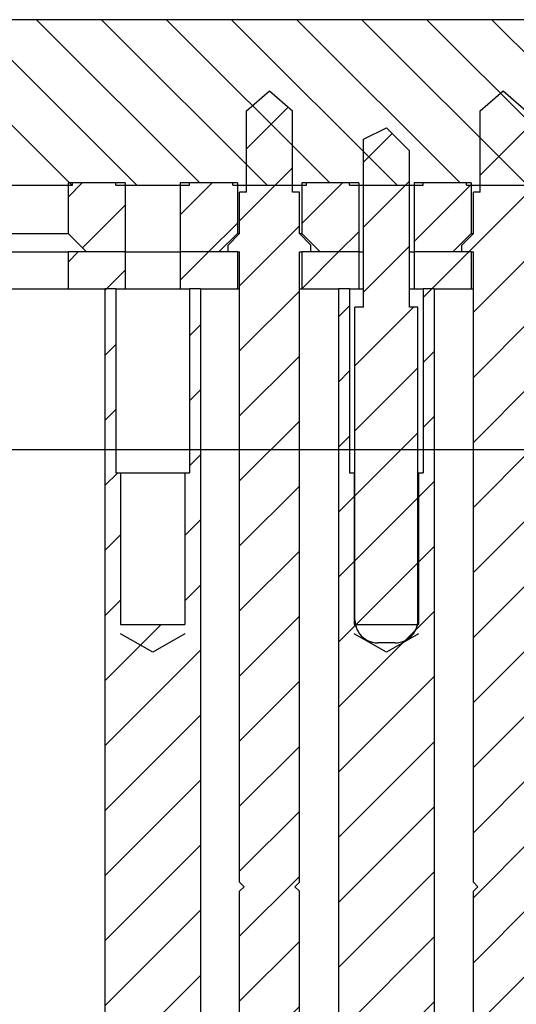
# Model space of a CAD drawing. Extents: x -1765 to 4890, y -3431 to 1272.
# Tile 157 of 189: x 3280 to 3291, y -2484 to -2463. Entities that reach past the tile are written whole.
import ezdxf

# ---------------------------------------------------------------- set-up
doc = ezdxf.new("R2010")
doc.units = 0
doc.linetypes.add('DASHED', pattern=[15, 7, -8])
doc.layers.get('0').update_dxf_attribs({"linetype": 'CONTINUOUS'})
doc.layers.add('1', color=7, linetype='CONTINUOUS')
pattern_1 = [(225, (0, 0), (0.70710678, -0.70710678), [])]

# ---------------------------------------------------------------- blocks, each defined once
blk = doc.blocks.new('RING_CARRIER__2', base_point=(2925.83, -2517.051))
at = {"color": 6, "linetype": 'CONTINUOUS'}
blk.add_line((3319.415, -2472.051), (3269.83, -2472.051), dxfattribs=at)
blk = doc.blocks.new('E7018FA__3', base_point=(3032.193, -2451.751))
blk.add_blockref('RING_CARRIER__2', (2925.83, -2517.051))
blk = doc.blocks.new('E7018C_512_ASSY__4', base_point=(2906.7, -2519.751))
blk.add_blockref('E7018FA__3', (3032.193, -2451.751))
blk = doc.blocks.new('SEC1__5', base_point=(2906.7, -2519.751))
blk.add_blockref('E7018C_512_ASSY__4', (2906.7, -2519.751))
blk = doc.blocks.new('VIEW1_POGO_TOWER__26', base_point=(2887.013, -2814.656))
blk.add_blockref('SEC1__5', (2906.7, -2519.751))
blk = doc.blocks.new('SEC_DD__27', base_point=(3500.99, -2456.251))
blk.add_blockref('VIEW1_POGO_TOWER__26', (2887.013, -2814.656))
blk = doc.blocks.new('D-E6980-90193-1S11B__28', base_point=(3525.638, -2222.889))
at = {"layer": '1'}
blk.add_blockref('SEC_DD__27', (3500.99, -2456.251), dxfattribs=at)
blk = doc.blocks.new('GND_POGO_BOT_3__1068', base_point=(3289.765, -2465.301))
at = {"color": 7, "linetype": 'DASHED'}
for p, q in [((3289.765, -2466.251), (3289.765, -2465.301)), ((3290.765, -2466.251), (3290.765, -2465.551))]:
    blk.add_line(p, q, dxfattribs=at)
at = {"color": 3, "linetype": 'DASHED'}
for p, q in [((3289.765, -2466.301), (3289.765, -2466.251)), ((3289.765, -2466.451), (3289.765, -2466.301)), ((3290.765, -2466.301), (3290.765, -2466.251)), ((3290.765, -2466.451), (3290.765, -2466.301))]:
    blk.add_line(p, q, dxfattribs=at)
blk = doc.blocks.new('GND_POGO_BOT_5__1069', base_point=(3284.685, -2465.301))
at = {"color": 7, "linetype": 'DASHED'}
for p, q in [((3284.685, -2466.251), (3284.685, -2465.301)), ((3285.685, -2466.251), (3285.685, -2465.551))]:
    blk.add_line(p, q, dxfattribs=at)
at = {"color": 3, "linetype": 'DASHED'}
for p, q in [((3284.685, -2466.301), (3284.685, -2466.251)), ((3284.685, -2466.451), (3284.685, -2466.301)), ((3285.685, -2466.301), (3285.685, -2466.251)), ((3285.685, -2466.451), (3285.685, -2466.301))]:
    blk.add_line(p, q, dxfattribs=at)
blk = doc.blocks.new('GND_POGO_BOT_2__1070', base_point=(3287.04, -2465.051))
at = {"color": 7, "linetype": 'DASHED'}
for p, q in [((3287.225, -2465.301), (3287.725, -2465.051)), ((3287.725, -2465.051), (3287.975, -2465.301)), ((3287.225, -2466.251), (3287.225, -2465.301)), ((3287.975, -2465.301), (3288.225, -2465.551)), ((3288.225, -2466.251), (3288.225, -2465.551)), ((3287.225, -2468.951), (3287.225, -2468.551)), ((3288.225, -2468.951), (3288.225, -2468.551)), ((3287.075, -2468.951), (3287.04, -2468.951)), ((3287.04, -2472.551), (3287.04, -2468.951)), ((3287.225, -2468.951), (3287.075, -2468.951)), ((3288.375, -2468.951), (3288.225, -2468.951)), ((3288.41, -2468.951), (3288.375, -2468.951)), ((3288.41, -2472.551), (3288.41, -2468.951)), ((3287.04, -2475.751), (3287.04, -2472.551)), ((3288.41, -2475.751), (3288.41, -2472.551)), ((3287.725, -2476.251), (3287.54, -2476.251)), ((3287.91, -2476.251), (3287.725, -2476.251))]:
    blk.add_line(p, q, dxfattribs=at)
at = {"color": 3, "linetype": 'DASHED'}
for p, q in [((3287.225, -2466.301), (3287.225, -2466.251)), ((3287.225, -2466.451), (3287.225, -2466.301)), ((3287.225, -2468.551), (3287.225, -2466.451)), ((3288.225, -2466.301), (3288.225, -2466.251)), ((3288.225, -2466.451), (3288.225, -2466.301)), ((3288.225, -2468.551), (3288.225, -2466.451))]:
    blk.add_line(p, q, dxfattribs=at)
at = {"color": 7, "linetype": 'DASHED'}
for centre, start, end in [((3287.54, -2475.751), 180, -168.463), ((3287.54, -2475.751), -168.463, -143.1301), ((3287.91, -2475.751), -36.8699, -11.537), ((3287.91, -2475.751), -11.537, 0), ((3287.54, -2475.751), -143.1301, -90), ((3287.91, -2475.751), -90, -36.8699)]:
    blk.add_arc(centre, 0.5, start, end, dxfattribs=at)
blk = doc.blocks.new('GND_POGO_BOT_4__1071', base_point=(3287.04, -2465.051))
at = {"linetype": 'CONTINUOUS'}
h = blk.add_hatch(dxfattribs=at)
h.set_pattern_fill('USER', color=1, angle=225, pattern_type=0)
h.set_pattern_definition(pattern_1)
edge = h.paths.add_edge_path()
edge.add_line((3287.225, -2466.301), (3287.225, -2466.251))
edge.add_line((3287.225, -2466.251), (3287.225, -2465.301))
edge.add_line((3287.225, -2465.301), (3287.725, -2465.051))
edge.add_line((3287.725, -2465.051), (3287.975, -2465.301))
edge.add_line((3287.975, -2465.301), (3288.225, -2465.551))
edge.add_line((3288.225, -2465.551), (3288.225, -2466.251))
edge.add_line((3288.225, -2466.251), (3288.225, -2466.301))
edge.add_line((3288.225, -2466.301), (3288.225, -2466.451))
edge.add_line((3288.225, -2466.451), (3288.225, -2468.551))
edge.add_line((3288.225, -2468.551), (3288.225, -2468.951))
edge.add_line((3288.225, -2468.951), (3288.375, -2468.951))
edge.add_line((3288.375, -2468.951), (3288.41, -2468.951))
edge.add_line((3288.41, -2468.951), (3288.41, -2472.551))
edge.add_line((3288.41, -2472.551), (3288.41, -2475.751))
edge.add_arc((3287.91, -2475.751), 0.5, 348.463, 360, ccw=False)
edge.add_arc((3287.91, -2475.751), 0.5, 323.1301, 348.463, ccw=False)
edge.add_arc((3287.91, -2475.751), 0.5, 270, 323.1301, ccw=False)
edge.add_line((3287.91, -2476.251), (3287.725, -2476.251))
edge.add_line((3287.725, -2476.251), (3287.54, -2476.251))
edge.add_arc((3287.54, -2475.751), 0.5, 216.8699, 270, ccw=False)
edge.add_arc((3287.54, -2475.751), 0.5, 191.537, 216.8699, ccw=False)
edge.add_arc((3287.54, -2475.751), 0.5, 540, 191.537, ccw=False)
edge.add_line((3287.04, -2475.751), (3287.04, -2472.551))
edge.add_line((3287.04, -2472.551), (3287.04, -2468.951))
edge.add_line((3287.04, -2468.951), (3287.075, -2468.951))
edge.add_line((3287.075, -2468.951), (3287.225, -2468.951))
edge.add_line((3287.225, -2468.951), (3287.225, -2468.551))
edge.add_line((3287.225, -2468.551), (3287.225, -2466.451))
edge.add_line((3287.225, -2466.451), (3287.225, -2466.301))
at = {"color": 7, "linetype": 'CONTINUOUS'}
for p, q in [((3287.225, -2465.301), (3287.725, -2465.051)), ((3287.725, -2465.051), (3287.975, -2465.301)), ((3287.225, -2466.251), (3287.225, -2465.301)), ((3287.975, -2465.301), (3288.225, -2465.551)), ((3288.225, -2466.251), (3288.225, -2465.551)), ((3287.225, -2466.301), (3287.225, -2466.251)), ((3287.225, -2466.451), (3287.225, -2466.301)), ((3287.225, -2468.551), (3287.225, -2466.451)), ((3288.225, -2466.301), (3288.225, -2466.251)), ((3288.225, -2466.451), (3288.225, -2466.301)), ((3288.225, -2468.551), (3288.225, -2466.451)), ((3287.225, -2468.951), (3287.225, -2468.551)), ((3288.225, -2468.951), (3288.225, -2468.551)), ((3287.075, -2468.951), (3287.04, -2468.951)), ((3287.04, -2472.551), (3287.04, -2468.951)), ((3287.225, -2468.951), (3287.075, -2468.951)), ((3288.375, -2468.951), (3288.225, -2468.951)), ((3288.41, -2468.951), (3288.375, -2468.951)), ((3288.41, -2472.551), (3288.41, -2468.951)), ((3287.04, -2475.751), (3287.04, -2472.551)), ((3288.41, -2475.751), (3288.41, -2472.551)), ((3287.725, -2476.251), (3287.54, -2476.251)), ((3287.91, -2476.251), (3287.725, -2476.251))]:
    blk.add_line(p, q, dxfattribs=at)
for centre, start, end in [((3287.54, -2475.751), 180, -168.463), ((3287.54, -2475.751), -168.463, -143.1301), ((3287.91, -2475.751), -36.8699, -11.537), ((3287.91, -2475.751), -11.537, 0), ((3287.54, -2475.751), -143.1301, -90), ((3287.91, -2475.751), -90, -36.8699)]:
    blk.add_arc(centre, 0.5, start, end, dxfattribs=at)
blk = doc.blocks.new('GROUND_PIN_SET_1', base_point=(3284.685, -2465.051))
for name, p in [('GND_POGO_BOT_2__1070', (3287.04, -2465.051)), ('GND_POGO_BOT_4__1071', (3287.04, -2465.051)), ('GND_POGO_BOT_5__1069', (3284.685, -2465.301)), ('GND_POGO_BOT_3__1068', (3289.765, -2465.301))]:
    blk.add_blockref(name, p)
blk = doc.blocks.new('SEGMENT_160PIN', base_point=(3241.315, -2468.551))
at = {"linetype": 'CONTINUOUS'}
h = blk.add_hatch(dxfattribs=at)
h.set_pattern_fill('USER', color=1, angle=225, pattern_type=0)
h.set_pattern_definition(pattern_1)
h.paths.add_polyline_path([(3283.685, -2514.251), (3283.685, -2468.551), (3283.445, -2468.551), (3283.445, -2472.551), (3283.345, -2472.551), (3283.345, -2475.851), (3281.945, -2475.851), (3281.945, -2472.551), (3281.845, -2472.551), (3281.845, -2468.551), (3281.605, -2468.551), (3281.605, -2514.251), (3281.845, -2514.251), (3281.845, -2510.251), (3281.945, -2510.251), (3281.945, -2506.251), (3283.345, -2506.251), (3283.345, -2510.251), (3283.445, -2510.251), (3283.445, -2514.251)])
h = blk.add_hatch(dxfattribs=at)
h.set_pattern_fill('USER', color=1, angle=225, pattern_type=0)
h.set_pattern_definition(pattern_1)
h.paths.add_polyline_path([(3288.525, -2472.551), (3288.525, -2468.551), (3288.765, -2468.551), (3288.765, -2514.251), (3288.525, -2514.251), (3288.525, -2510.251), (3288.425, -2510.251), (3288.425, -2506.251), (3288.41, -2506.251), (3288.31, -2506.251), (3287.14, -2506.251), (3287.04, -2506.251), (3287.025, -2506.251), (3287.025, -2510.251), (3286.925, -2510.251), (3286.925, -2514.251), (3286.685, -2514.251), (3286.685, -2468.551), (3286.925, -2468.551), (3286.925, -2472.551), (3287.025, -2472.551), (3287.025, -2475.851), (3287.05, -2475.851), (3288.4, -2475.851), (3288.425, -2475.851), (3288.425, -2472.551)])
at = {"color": 7, "linetype": 'DASHED'}
for p, q in [((3279.405, -2468.551), (3280.105, -2468.551)), ((3280.105, -2468.551), (3280.805, -2468.551)), ((3280.805, -2468.551), (3281.605, -2468.551)), ((3281.845, -2468.551), (3282.045, -2468.551)), ((3282.045, -2468.551), (3282.645, -2468.551)), ((3282.645, -2468.551), (3283.245, -2468.551)), ((3283.245, -2468.551), (3283.445, -2468.551)), ((3283.685, -2468.551), (3284.485, -2468.551)), ((3284.485, -2468.551), (3284.535, -2468.551)), ((3285.835, -2468.551), (3285.885, -2468.551)), ((3285.885, -2468.551), (3286.685, -2468.551)), ((3286.925, -2468.551), (3287.125, -2468.551)), ((3287.125, -2468.551), (3287.225, -2468.551)), ((3288.225, -2468.551), (3288.325, -2468.551)), ((3288.325, -2468.551), (3288.525, -2468.551)), ((3288.765, -2468.551), (3289.565, -2468.551)), ((3289.565, -2468.551), (3289.615, -2468.551))]:
    blk.add_line(p, q, dxfattribs=at)
at = {"color": 7, "linetype": 'CONTINUOUS'}
for p, q in [((3281.605, -2468.551), (3281.605, -2514.251)), ((3281.845, -2468.551), (3281.605, -2468.551)), ((3281.845, -2468.551), (3281.845, -2472.551)), ((3283.685, -2468.551), (3283.445, -2468.551)), ((3283.445, -2468.551), (3283.445, -2472.551)), ((3283.685, -2468.551), (3283.685, -2514.251)), ((3286.685, -2468.551), (3286.685, -2514.251)), ((3286.925, -2468.551), (3286.685, -2468.551)), ((3286.925, -2468.551), (3286.925, -2472.551)), ((3288.765, -2468.551), (3288.525, -2468.551)), ((3288.525, -2468.551), (3288.525, -2472.551)), ((3288.765, -2468.551), (3288.765, -2514.251)), ((3281.845, -2472.551), (3281.945, -2472.551)), ((3281.945, -2472.551), (3281.945, -2475.851)), ((3281.945, -2472.551), (3282.645, -2472.551)), ((3282.645, -2472.551), (3283.345, -2472.551)), ((3283.345, -2472.551), (3283.345, -2475.851)), ((3283.345, -2472.551), (3283.445, -2472.551)), ((3286.925, -2472.551), (3287.025, -2472.551)), ((3287.025, -2472.551), (3287.025, -2475.851)), ((3287.025, -2472.551), (3287.04, -2472.551)), ((3288.41, -2472.551), (3288.425, -2472.551)), ((3288.425, -2472.551), (3288.425, -2475.851)), ((3288.425, -2472.551), (3288.525, -2472.551)), ((3281.945, -2475.851), (3283.345, -2475.851)), ((3287.025, -2475.851), (3287.05, -2475.851)), ((3287.05, -2475.851), (3288.4, -2475.851)), ((3288.4, -2475.851), (3288.425, -2475.851))]:
    blk.add_line(p, q, dxfattribs=at)
blk = doc.blocks.new('SEGMENT_160PIN_E7018-22555', base_point=(3241.315, -2468.551))
blk.add_blockref('SEGMENT_160PIN', (3241.315, -2468.551))
blk = doc.blocks.new('INSULATOR_TOP1_E7018-25456', base_point=(3241.315, -2467.751))
at = {"linetype": 'CONTINUOUS'}
h = blk.add_hatch(dxfattribs=at)
h.set_pattern_fill('USER', color=1, angle=225, pattern_type=0)
h.set_pattern_definition(pattern_1)
h.paths.add_polyline_path([(3281.205, -2467.751), (3280.805, -2467.751), (3280.805, -2468.551), (3281.605, -2468.551), (3281.845, -2468.551), (3282.045, -2468.551), (3282.045, -2467.751)])
h = blk.add_hatch(dxfattribs=at)
h.set_pattern_fill('USER', color=1, angle=225, pattern_type=0)
h.set_pattern_definition(pattern_1)
h.paths.add_polyline_path([(3284.085, -2467.751), (3283.245, -2467.751), (3283.245, -2468.551), (3283.445, -2468.551), (3283.685, -2468.551), (3284.485, -2468.551), (3284.485, -2467.751), (3284.285, -2467.751)])
h = blk.add_hatch(dxfattribs=at)
h.set_pattern_fill('USER', color=1, angle=225, pattern_type=0)
h.set_pattern_definition(pattern_1)
h.paths.add_polyline_path([(3286.285, -2467.751), (3286.085, -2467.751), (3285.885, -2467.751), (3285.885, -2468.551), (3286.685, -2468.551), (3286.925, -2468.551), (3287.125, -2468.551), (3287.125, -2467.751), (3287.075, -2467.751), (3286.825, -2467.751)])
h = blk.add_hatch(dxfattribs=at)
h.set_pattern_fill('USER', color=1, angle=225, pattern_type=0)
h.set_pattern_definition(pattern_1)
h.paths.add_polyline_path([(3288.375, -2467.751), (3288.325, -2467.751), (3288.325, -2468.551), (3288.525, -2468.551), (3288.765, -2468.551), (3289.565, -2468.551), (3289.565, -2467.751), (3289.365, -2467.751), (3289.165, -2467.751), (3288.625, -2467.751)])
at = {"color": 7, "linetype": 'CONTINUOUS'}
for p, q in [((3279.405, -2467.751), (3280.105, -2467.751)), ((3280.105, -2467.751), (3280.805, -2467.751)), ((3280.805, -2467.751), (3280.805, -2468.551)), ((3281.205, -2467.751), (3280.805, -2467.751)), ((3282.045, -2467.751), (3281.205, -2467.751)), ((3282.045, -2467.751), (3282.045, -2468.551)), ((3282.045, -2467.751), (3282.645, -2467.751)), ((3282.645, -2467.751), (3283.245, -2467.751)), ((3283.245, -2467.751), (3283.245, -2468.551)), ((3284.085, -2467.751), (3283.245, -2467.751)), ((3284.285, -2467.751), (3284.085, -2467.751)), ((3284.485, -2467.751), (3284.285, -2467.751)), ((3284.485, -2467.751), (3284.485, -2468.551)), ((3285.885, -2467.751), (3285.885, -2468.551)), ((3286.085, -2467.751), (3285.885, -2467.751)), ((3286.285, -2467.751), (3286.085, -2467.751)), ((3286.825, -2467.751), (3286.285, -2467.751)), ((3287.075, -2467.751), (3286.825, -2467.751)), ((3287.125, -2467.751), (3287.075, -2467.751)), ((3287.125, -2467.751), (3287.125, -2468.551)), ((3287.125, -2467.751), (3287.225, -2467.751)), ((3288.225, -2467.751), (3288.325, -2467.751)), ((3288.325, -2467.751), (3288.325, -2468.551)), ((3288.375, -2467.751), (3288.325, -2467.751)), ((3288.625, -2467.751), (3288.375, -2467.751)), ((3289.165, -2467.751), (3288.625, -2467.751)), ((3289.365, -2467.751), (3289.165, -2467.751)), ((3289.565, -2467.751), (3289.365, -2467.751)), ((3289.565, -2467.751), (3289.565, -2468.551)), ((3279.405, -2468.551), (3280.105, -2468.551)), ((3280.105, -2468.551), (3280.805, -2468.551)), ((3280.805, -2468.551), (3281.605, -2468.551)), ((3281.845, -2468.551), (3281.605, -2468.551)), ((3281.845, -2468.551), (3282.045, -2468.551)), ((3282.045, -2468.551), (3282.645, -2468.551)), ((3282.645, -2468.551), (3283.245, -2468.551)), ((3283.245, -2468.551), (3283.445, -2468.551)), ((3283.685, -2468.551), (3283.445, -2468.551)), ((3283.685, -2468.551), (3284.485, -2468.551)), ((3284.485, -2468.551), (3284.535, -2468.551)), ((3285.835, -2468.551), (3285.885, -2468.551)), ((3285.885, -2468.551), (3286.685, -2468.551)), ((3286.925, -2468.551), (3286.685, -2468.551)), ((3286.925, -2468.551), (3287.125, -2468.551)), ((3287.125, -2468.551), (3287.225, -2468.551)), ((3288.225, -2468.551), (3288.325, -2468.551)), ((3288.325, -2468.551), (3288.525, -2468.551)), ((3288.765, -2468.551), (3288.525, -2468.551)), ((3288.765, -2468.551), (3289.565, -2468.551)), ((3289.565, -2468.551), (3289.615, -2468.551))]:
    blk.add_line(p, q, dxfattribs=at)
at = {"color": 7, "linetype": 'DASHED'}
for p, q in [((3284.485, -2467.751), (3284.535, -2467.751)), ((3285.835, -2467.751), (3285.885, -2467.751)), ((3289.565, -2467.751), (3289.615, -2467.751))]:
    blk.add_line(p, q, dxfattribs=at)
blk = doc.blocks.new('SIG_POGO_22', base_point=(3286.825, -2465.301))
at = {"color": 7, "linetype": 'DASHED'}
for p, q in [((3287.225, -2466.251), (3287.225, -2465.301)), ((3288.225, -2466.251), (3288.225, -2465.551)), ((3287.075, -2467.751), (3286.825, -2467.751)), ((3287.125, -2467.751), (3287.075, -2467.751)), ((3287.125, -2467.751), (3287.225, -2467.751)), ((3288.225, -2467.751), (3288.325, -2467.751)), ((3288.375, -2467.751), (3288.325, -2467.751)), ((3288.625, -2467.751), (3288.375, -2467.751))]:
    blk.add_line(p, q, dxfattribs=at)
at = {"color": 3, "linetype": 'DASHED'}
for p, q in [((3287.225, -2466.301), (3287.225, -2466.251)), ((3287.225, -2466.451), (3287.225, -2466.301)), ((3288.225, -2466.301), (3288.225, -2466.251)), ((3288.225, -2466.451), (3288.225, -2466.301))]:
    blk.add_line(p, q, dxfattribs=at)
blk = doc.blocks.new('SIG_POGO_21', base_point=(3289.365, -2464.684))
at = {"color": 7, "linetype": 'DASHED'}
for p, q in [((3289.765, -2465.301), (3289.765, -2464.684)), ((3289.765, -2466.251), (3289.765, -2465.301)), ((3289.615, -2467.351), (3289.615, -2466.451)), ((3289.615, -2467.351), (3289.365, -2467.601)), ((3289.365, -2467.751), (3289.365, -2467.601)), ((3289.565, -2467.751), (3289.365, -2467.751)), ((3289.565, -2467.751), (3289.615, -2467.751)), ((3289.615, -2468.551), (3289.615, -2467.751)), ((3289.615, -2481.451), (3289.615, -2468.551)), ((3289.715, -2481.551), (3289.615, -2481.451)), ((3289.715, -2481.551), (3289.615, -2481.651)), ((3289.615, -2499.951), (3289.615, -2481.651))]:
    blk.add_line(p, q, dxfattribs=at)
at = {"color": 3, "linetype": 'DASHED'}
for p, q in [((3289.765, -2466.451), (3289.615, -2466.451)), ((3289.765, -2466.301), (3289.765, -2466.251)), ((3289.765, -2466.451), (3289.765, -2466.301))]:
    blk.add_line(p, q, dxfattribs=at)
blk = doc.blocks.new('SIG_POGO_23', base_point=(3289.365, -2464.251))
at = {"linetype": 'CONTINUOUS'}
h = blk.add_hatch(dxfattribs=at)
h.set_pattern_fill('USER', color=1, angle=225, pattern_type=0)
h.set_pattern_definition(pattern_1)
h.paths.add_polyline_path([(3290.265, -2517.751), (3289.765, -2517.318), (3289.765, -2516.751), (3289.765, -2516.251), (3289.765, -2515.951), (3289.765, -2515.751), (3289.765, -2515.251), (3289.765, -2515.151), (3289.615, -2515.151), (3289.615, -2514.251), (3289.615, -2513.351), (3289.615, -2512.551), (3289.615, -2506.367), (3289.615, -2505.567), (3289.615, -2500.151), (3289.715, -2500.051), (3289.615, -2499.951), (3289.615, -2481.651), (3289.715, -2481.551), (3289.615, -2481.451), (3289.615, -2468.551), (3289.615, -2467.751), (3289.565, -2467.751), (3289.365, -2467.751), (3289.365, -2467.601), (3289.615, -2467.351), (3289.615, -2466.451), (3289.765, -2466.451), (3289.765, -2466.301), (3289.765, -2466.251), (3289.765, -2465.301), (3289.765, -2464.684), (3290.265, -2464.251), (3290.765, -2464.684), (3290.765, -2465.551), (3290.765, -2466.251), (3290.765, -2466.301), (3290.765, -2466.451), (3290.915, -2466.451), (3290.915, -2467.351), (3291.165, -2467.601), (3291.165, -2467.751), (3290.965, -2467.751), (3290.915, -2467.751), (3290.915, -2468.551), (3290.915, -2481.451), (3290.815, -2481.551), (3290.915, -2481.651), (3290.915, -2499.951), (3290.815, -2500.051), (3290.915, -2500.151), (3290.915, -2505.567), (3290.915, -2506.367), (3290.915, -2512.551), (3290.915, -2513.351), (3290.915, -2514.251), (3290.915, -2515.151), (3290.765, -2515.151), (3290.765, -2515.251), (3290.765, -2515.751), (3290.765, -2516.201), (3290.765, -2516.251), (3290.765, -2517.001), (3290.765, -2517.318)])
at = {"color": 7, "linetype": 'CONTINUOUS'}
for p, q in [((3289.765, -2464.684), (3290.265, -2464.251)), ((3290.265, -2464.251), (3290.765, -2464.684)), ((3289.765, -2465.301), (3289.765, -2464.684)), ((3289.765, -2466.251), (3289.765, -2465.301)), ((3289.615, -2467.351), (3289.615, -2466.451)), ((3289.765, -2466.301), (3289.765, -2466.251)), ((3289.765, -2466.451), (3289.765, -2466.301)), ((3289.615, -2467.351), (3289.365, -2467.601)), ((3289.365, -2467.751), (3289.365, -2467.601)), ((3289.565, -2467.751), (3289.365, -2467.751)), ((3289.565, -2467.751), (3289.615, -2467.751)), ((3289.615, -2468.551), (3289.615, -2467.751)), ((3289.615, -2481.451), (3289.615, -2468.551)), ((3289.715, -2481.551), (3289.615, -2481.451)), ((3289.715, -2481.551), (3289.615, -2481.651)), ((3289.615, -2499.951), (3289.615, -2481.651))]:
    blk.add_line(p, q, dxfattribs=at)
at = {"color": 3, "linetype": 'CONTINUOUS'}
blk.add_line((3289.765, -2466.451), (3289.615, -2466.451), dxfattribs=at)
blk = doc.blocks.new('SIG_POGO_4__1076', base_point=(3284.285, -2464.684))
at = {"color": 7, "linetype": 'DASHED'}
for p, q in [((3284.685, -2465.301), (3284.685, -2464.684)), ((3285.685, -2465.551), (3285.685, -2464.684)), ((3284.685, -2466.251), (3284.685, -2465.301)), ((3285.685, -2466.251), (3285.685, -2465.551)), ((3284.535, -2467.351), (3284.535, -2466.451)), ((3285.835, -2467.351), (3285.835, -2466.451)), ((3284.535, -2467.351), (3284.285, -2467.601)), ((3285.835, -2467.351), (3286.085, -2467.601)), ((3284.285, -2467.751), (3284.285, -2467.601)), ((3286.085, -2467.751), (3286.085, -2467.601)), ((3284.485, -2467.751), (3284.285, -2467.751)), ((3284.485, -2467.751), (3284.535, -2467.751)), ((3284.535, -2468.551), (3284.535, -2467.751)), ((3285.835, -2467.751), (3285.885, -2467.751)), ((3285.835, -2468.551), (3285.835, -2467.751)), ((3286.085, -2467.751), (3285.885, -2467.751)), ((3284.535, -2481.451), (3284.535, -2468.551)), ((3285.835, -2481.451), (3285.835, -2468.551)), ((3284.635, -2481.551), (3284.535, -2481.451)), ((3284.635, -2481.551), (3284.535, -2481.651)), ((3284.535, -2499.951), (3284.535, -2481.651)), ((3285.735, -2481.551), (3285.835, -2481.451)), ((3285.735, -2481.551), (3285.835, -2481.651)), ((3285.835, -2499.951), (3285.835, -2481.651))]:
    blk.add_line(p, q, dxfattribs=at)
at = {"color": 3, "linetype": 'DASHED'}
for p, q in [((3284.685, -2466.451), (3284.535, -2466.451)), ((3284.685, -2466.301), (3284.685, -2466.251)), ((3284.685, -2466.451), (3284.685, -2466.301)), ((3285.685, -2466.301), (3285.685, -2466.251)), ((3285.685, -2466.451), (3285.685, -2466.301)), ((3285.835, -2466.451), (3285.685, -2466.451))]:
    blk.add_line(p, q, dxfattribs=at)
blk = doc.blocks.new('SIG_POGO_7', base_point=(3284.285, -2464.251))
at = {"linetype": 'CONTINUOUS'}
h = blk.add_hatch(dxfattribs=at)
h.set_pattern_fill('USER', color=1, angle=225, pattern_type=0)
h.set_pattern_definition(pattern_1)
h.paths.add_polyline_path([(3284.285, -2467.601), (3284.535, -2467.351), (3284.535, -2466.451), (3284.685, -2466.451), (3284.685, -2466.301), (3284.685, -2466.251), (3284.685, -2465.301), (3284.685, -2464.684), (3285.185, -2464.251), (3285.685, -2464.684), (3285.685, -2465.551), (3285.685, -2466.251), (3285.685, -2466.301), (3285.685, -2466.451), (3285.835, -2466.451), (3285.835, -2467.351), (3286.085, -2467.601), (3286.085, -2467.751), (3285.885, -2467.751), (3285.835, -2467.751), (3285.835, -2468.551), (3285.835, -2481.451), (3285.735, -2481.551), (3285.835, -2481.651), (3285.835, -2499.951), (3285.735, -2500.051), (3285.835, -2500.151), (3285.835, -2505.567), (3285.835, -2506.367), (3285.835, -2512.551), (3285.835, -2513.351), (3285.835, -2514.251), (3285.835, -2515.151), (3285.685, -2515.151), (3285.685, -2515.251), (3285.685, -2515.751), (3285.685, -2516.201), (3285.685, -2516.251), (3285.685, -2517.001), (3285.685, -2517.318), (3285.185, -2517.751), (3284.685, -2517.318), (3284.685, -2516.751), (3284.685, -2516.251), (3284.685, -2515.951), (3284.685, -2515.751), (3284.685, -2515.251), (3284.685, -2515.151), (3284.535, -2515.151), (3284.535, -2514.251), (3284.535, -2513.351), (3284.535, -2512.551), (3284.535, -2506.367), (3284.535, -2505.567), (3284.535, -2500.151), (3284.635, -2500.051), (3284.535, -2499.951), (3284.535, -2481.651), (3284.635, -2481.551), (3284.535, -2481.451), (3284.535, -2468.551), (3284.535, -2467.751), (3284.485, -2467.751), (3284.285, -2467.751)])
at = {"color": 7, "linetype": 'CONTINUOUS'}
for p, q in [((3284.685, -2464.684), (3285.185, -2464.251)), ((3285.185, -2464.251), (3285.685, -2464.684)), ((3284.685, -2465.301), (3284.685, -2464.684)), ((3285.685, -2465.551), (3285.685, -2464.684)), ((3284.685, -2466.251), (3284.685, -2465.301)), ((3285.685, -2466.251), (3285.685, -2465.551)), ((3284.535, -2467.351), (3284.535, -2466.451)), ((3284.685, -2466.301), (3284.685, -2466.251)), ((3284.685, -2466.451), (3284.685, -2466.301)), ((3285.685, -2466.301), (3285.685, -2466.251)), ((3285.685, -2466.451), (3285.685, -2466.301)), ((3285.835, -2467.351), (3285.835, -2466.451)), ((3284.535, -2467.351), (3284.285, -2467.601)), ((3285.835, -2467.351), (3286.085, -2467.601)), ((3284.285, -2467.751), (3284.285, -2467.601)), ((3286.085, -2467.751), (3286.085, -2467.601)), ((3284.485, -2467.751), (3284.285, -2467.751)), ((3284.485, -2467.751), (3284.535, -2467.751)), ((3284.535, -2468.551), (3284.535, -2467.751)), ((3285.835, -2467.751), (3285.885, -2467.751)), ((3285.835, -2468.551), (3285.835, -2467.751)), ((3286.085, -2467.751), (3285.885, -2467.751)), ((3284.535, -2481.451), (3284.535, -2468.551)), ((3285.835, -2481.451), (3285.835, -2468.551)), ((3284.635, -2481.551), (3284.535, -2481.451)), ((3284.635, -2481.551), (3284.535, -2481.651)), ((3284.535, -2499.951), (3284.535, -2481.651)), ((3285.735, -2481.551), (3285.835, -2481.451)), ((3285.735, -2481.551), (3285.835, -2481.651)), ((3285.835, -2499.951), (3285.835, -2481.651))]:
    blk.add_line(p, q, dxfattribs=at)
at = {"color": 3, "linetype": 'CONTINUOUS'}
for p, q in [((3284.685, -2466.451), (3284.535, -2466.451)), ((3285.835, -2466.451), (3285.685, -2466.451))]:
    blk.add_line(p, q, dxfattribs=at)
blk = doc.blocks.new('SIGNAL_PIN_SET', base_point=(3241.315, -2464.251))
for name, p in [('SIG_POGO_7', (3284.285, -2464.251)), ('SIG_POGO_23', (3289.365, -2464.251)), ('SIG_POGO_4__1076', (3284.285, -2464.684)), ('SIG_POGO_21', (3289.365, -2464.684)), ('SIG_POGO_22', (3286.825, -2465.301))]:
    blk.add_blockref(name, p)
blk = doc.blocks.new('INSULATOR_TOP2_E7018-25457', base_point=(3241.315, -2466.251))
at = {"linetype": 'CONTINUOUS'}
h = blk.add_hatch(dxfattribs=at)
h.set_pattern_fill('USER', color=1, angle=225, pattern_type=0)
h.set_pattern_definition(pattern_1)
h.paths.add_polyline_path([(3281.205, -2467.751), (3280.805, -2467.351), (3280.805, -2466.251), (3280.905, -2466.251), (3281.845, -2466.251), (3282.045, -2466.251), (3282.045, -2467.751)])
h = blk.add_hatch(dxfattribs=at)
h.set_pattern_fill('USER', color=1, angle=225, pattern_type=0)
h.set_pattern_definition(pattern_1)
h.paths.add_polyline_path([(3283.445, -2466.251), (3283.245, -2466.251), (3283.245, -2467.751), (3284.085, -2467.751), (3284.485, -2467.351), (3284.485, -2466.251), (3284.385, -2466.251)])
h = blk.add_hatch(dxfattribs=at)
h.set_pattern_fill('USER', color=1, angle=225, pattern_type=0)
h.set_pattern_definition(pattern_1)
h.paths.add_polyline_path([(3286.925, -2466.251), (3285.985, -2466.251), (3285.885, -2466.251), (3285.885, -2467.351), (3286.285, -2467.751), (3286.825, -2467.751), (3287.075, -2467.751), (3287.125, -2467.751), (3287.125, -2466.251)])
h = blk.add_hatch(dxfattribs=at)
h.set_pattern_fill('USER', color=1, angle=225, pattern_type=0)
h.set_pattern_definition(pattern_1)
h.paths.add_polyline_path([(3289.565, -2467.351), (3289.165, -2467.751), (3288.625, -2467.751), (3288.375, -2467.751), (3288.325, -2467.751), (3288.325, -2466.251), (3288.525, -2466.251), (3289.465, -2466.251), (3289.565, -2466.251)])
at = {"color": 7, "linetype": 'CONTINUOUS'}
for p, q in [((3280.805, -2466.251), (3280.805, -2467.351)), ((3282.045, -2466.251), (3282.045, -2467.751)), ((3283.245, -2466.251), (3283.245, -2467.751)), ((3284.485, -2466.251), (3284.485, -2467.351)), ((3285.885, -2466.251), (3285.885, -2467.351)), ((3287.125, -2466.251), (3287.125, -2467.751)), ((3288.325, -2466.251), (3288.325, -2467.751)), ((3289.565, -2466.251), (3289.565, -2467.351)), ((3279.405, -2467.351), (3280.105, -2467.351)), ((3280.105, -2467.351), (3280.805, -2467.351)), ((3280.805, -2467.351), (3281.205, -2467.751)), ((3284.485, -2467.351), (3284.085, -2467.751)), ((3284.485, -2467.351), (3284.535, -2467.351)), ((3285.835, -2467.351), (3285.885, -2467.351)), ((3285.885, -2467.351), (3286.285, -2467.751)), ((3289.565, -2467.351), (3289.165, -2467.751)), ((3289.565, -2467.351), (3289.615, -2467.351)), ((3282.045, -2467.751), (3281.205, -2467.751)), ((3282.045, -2467.751), (3282.645, -2467.751)), ((3282.645, -2467.751), (3283.245, -2467.751)), ((3284.085, -2467.751), (3283.245, -2467.751)), ((3286.825, -2467.751), (3286.285, -2467.751)), ((3287.075, -2467.751), (3286.825, -2467.751)), ((3287.125, -2467.751), (3287.075, -2467.751)), ((3287.125, -2467.751), (3287.225, -2467.751)), ((3288.225, -2467.751), (3288.325, -2467.751)), ((3288.375, -2467.751), (3288.325, -2467.751)), ((3288.625, -2467.751), (3288.375, -2467.751)), ((3289.165, -2467.751), (3288.625, -2467.751))]:
    blk.add_line(p, q, dxfattribs=at)
at = {"color": 3, "linetype": 'CONTINUOUS'}
for p, q in [((3280.905, -2466.251), (3280.805, -2466.251)), ((3281.845, -2466.251), (3280.905, -2466.251)), ((3282.045, -2466.251), (3281.845, -2466.251)), ((3283.445, -2466.251), (3283.245, -2466.251)), ((3284.385, -2466.251), (3283.445, -2466.251)), ((3284.485, -2466.251), (3284.385, -2466.251)), ((3285.985, -2466.251), (3285.885, -2466.251)), ((3286.925, -2466.251), (3285.985, -2466.251)), ((3287.125, -2466.251), (3286.925, -2466.251)), ((3288.525, -2466.251), (3288.325, -2466.251)), ((3289.465, -2466.251), (3288.525, -2466.251)), ((3289.565, -2466.251), (3289.465, -2466.251))]:
    blk.add_line(p, q, dxfattribs=at)
at = {"color": 7, "linetype": 'DASHED'}
for p, q in [((3279.405, -2467.751), (3280.105, -2467.751)), ((3280.105, -2467.751), (3280.805, -2467.751)), ((3281.205, -2467.751), (3280.805, -2467.751)), ((3284.285, -2467.751), (3284.085, -2467.751)), ((3284.485, -2467.751), (3284.285, -2467.751)), ((3284.485, -2467.751), (3284.535, -2467.751)), ((3285.835, -2467.751), (3285.885, -2467.751)), ((3286.085, -2467.751), (3285.885, -2467.751)), ((3286.285, -2467.751), (3286.085, -2467.751)), ((3289.365, -2467.751), (3289.165, -2467.751)), ((3289.565, -2467.751), (3289.365, -2467.751)), ((3289.565, -2467.751), (3289.615, -2467.751))]:
    blk.add_line(p, q, dxfattribs=at)
blk = doc.blocks.new('SEGMENT_160PIN_ASSY_E72555', base_point=(3241.315, -2464.251))
for name, p in [('SIGNAL_PIN_SET', (3241.315, -2464.251)), ('GROUND_PIN_SET_1', (3284.685, -2465.051)), ('INSULATOR_TOP2_E7018-25457', (3241.315, -2466.251)), ('INSULATOR_TOP1_E7018-25456', (3241.315, -2467.751)), ('SEGMENT_160PIN_E7018-22555', (3241.315, -2468.551))]:
    blk.add_blockref(name, p)
blk = doc.blocks.new('LOAD_BO_LARGE', base_point=(2942.285, -2462.701))
at = {"linetype": 'CONTINUOUS'}
h = blk.add_hatch(dxfattribs=at)
h.set_pattern_fill('USER', color=3, angle=135, pattern_type=0)
h.set_pattern_definition([(135, (0, 0), (-0.70710678, -0.70710678), [])])
h.paths.add_polyline_path([(3271.585, -2466.251), (3271.062, -2466.251), (3270.866, -2466.251), (3270.865, -2466.251), (3270.745, -2466.251), (3270.745, -2466.301), (3269.145, -2466.301), (3269.145, -2466.251), (3269.07, -2466.251), (3268.205, -2466.251), (3268.205, -2466.301), (3266.605, -2466.301), (3266.605, -2466.251), (3265.674, -2466.251), (3265.665, -2466.251), (3265.665, -2466.301), (3264.065, -2466.301), (3264.065, -2466.251), (3263.878, -2466.251), (3263.682, -2466.251), (3263.125, -2466.251), (3263.125, -2466.301), (3261.525, -2466.301), (3261.525, -2466.251), (3260.585, -2466.251), (3260.585, -2466.301), (3258.985, -2466.301), (3258.985, -2466.251), (3258.49, -2466.251), (3258.294, -2466.251), (3258.045, -2466.251), (3258.045, -2466.301), (3256.445, -2466.301), (3256.445, -2466.251), (3255.505, -2466.251), (3255.505, -2466.301), (3253.905, -2466.301), (3253.905, -2466.251), (3253.669, -2466.251), (3253.287, -2466.251), (3253.102, -2466.251), (3252.965, -2466.251), (3252.965, -2466.301), (3251.365, -2466.301), (3251.365, -2466.251), (3251.305, -2466.251), (3251.109, -2466.251), (3250.841, -2466.251), (3250.459, -2466.251), (3250.425, -2466.251), (3250.425, -2466.301), (3248.825, -2466.301), (3248.825, -2466.251), (3248.477, -2466.251), (3248.095, -2466.251), (3247.885, -2466.251), (3247.713, -2466.251), (3247.517, -2466.251), (3247.249, -2466.251), (3246.889, -2466.251), (3246.867, -2466.251), (3246.485, -2466.251), (3246.285, -2466.251), (3246.103, -2466.251), (3246.01, -2466.251), (3245.917, -2466.251), (3245.721, -2466.251), (3245.657, -2466.251), (3245.649, -2466.251), (3245.345, -2466.251), (3245.267, -2466.251), (3244.885, -2466.251), (3244.503, -2466.251), (3244.384, -2466.251), (3244.121, -2466.251), (3243.925, -2466.251), (3243.745, -2466.251), (3243.657, -2466.251), (3243.275, -2466.251), (3242.843, -2466.251), (3242.843, -2462.751), (3243.098, -2462.751), (3243.915, -2462.751), (3245.265, -2462.751), (3246.165, -2462.751), (3249.515, -2462.751), (3257.915, -2462.751), (3262.165, -2462.751), (3264.055, -2462.751), (3264.055, -2462.701), (3301.894, -2462.701), (3301.894, -2462.751), (3301.894, -2466.251), (3301.225, -2466.251), (3300.972, -2466.251), (3299.625, -2466.251), (3298.685, -2466.251), (3298.685, -2466.301), (3297.085, -2466.301), (3297.085, -2466.251), (3296.145, -2466.251), (3296.145, -2466.301), (3294.545, -2466.301), (3294.545, -2466.251), (3293.605, -2466.251), (3293.605, -2466.301), (3292.005, -2466.301), (3292.005, -2466.251), (3291.065, -2466.251), (3291.065, -2466.301), (3290.765, -2466.301), (3289.765, -2466.301), (3289.465, -2466.301), (3289.465, -2466.251), (3288.525, -2466.251), (3288.525, -2466.301), (3288.225, -2466.301), (3287.225, -2466.301), (3286.925, -2466.301), (3286.925, -2466.251), (3285.985, -2466.251), (3285.985, -2466.301), (3285.685, -2466.301), (3284.685, -2466.301), (3284.385, -2466.301), (3284.385, -2466.251), (3283.445, -2466.251), (3283.445, -2466.301), (3281.845, -2466.301), (3281.845, -2466.251), (3280.905, -2466.251), (3280.905, -2466.301), (3279.305, -2466.301), (3279.305, -2466.251), (3278.365, -2466.251), (3278.365, -2466.301), (3276.765, -2466.301), (3276.765, -2466.251), (3275.825, -2466.251), (3275.825, -2466.301), (3274.225, -2466.301), (3274.225, -2466.251), (3273.935, -2466.251), (3273.48, -2466.251), (3273.285, -2466.251), (3273.285, -2466.301), (3271.685, -2466.301), (3271.685, -2466.251)])
at = {"color": 7, "linetype": 'CONTINUOUS'}
blk.add_line((3301.894, -2462.701), (3264.055, -2462.701), dxfattribs=at)
at = {"color": 3, "linetype": 'CONTINUOUS'}
for p, q in [((3279.305, -2466.301), (3280.905, -2466.301)), ((3281.845, -2466.251), (3280.905, -2466.251)), ((3280.905, -2466.301), (3280.905, -2466.251)), ((3281.845, -2466.301), (3281.845, -2466.251)), ((3281.845, -2466.301), (3283.445, -2466.301)), ((3284.385, -2466.251), (3283.445, -2466.251)), ((3283.445, -2466.301), (3283.445, -2466.251)), ((3284.385, -2466.301), (3284.385, -2466.251)), ((3284.385, -2466.301), (3284.685, -2466.301)), ((3284.685, -2466.301), (3285.685, -2466.301)), ((3285.685, -2466.301), (3285.985, -2466.301)), ((3285.985, -2466.301), (3285.985, -2466.251)), ((3286.925, -2466.251), (3285.985, -2466.251)), ((3286.925, -2466.301), (3286.925, -2466.251)), ((3286.925, -2466.301), (3287.225, -2466.301)), ((3287.225, -2466.301), (3288.225, -2466.301)), ((3288.225, -2466.301), (3288.525, -2466.301)), ((3289.465, -2466.251), (3288.525, -2466.251)), ((3288.525, -2466.301), (3288.525, -2466.251)), ((3289.465, -2466.301), (3289.465, -2466.251)), ((3289.465, -2466.301), (3289.765, -2466.301)), ((3289.765, -2466.301), (3290.765, -2466.301))]:
    blk.add_line(p, q, dxfattribs=at)
blk = doc.blocks.new('LOAD_BO_ASSY_LARGE', base_point=(2906.615, -2447.951))
blk.add_blockref('LOAD_BO_LARGE', (2942.285, -2462.701))
blk = doc.blocks.new('WPIF_12INCH', base_point=(2906.615, -2447.851))
for name, p in [('LOAD_BO_ASSY_LARGE', (2906.615, -2447.951)), ('SEGMENT_160PIN_ASSY_E72555', (3241.315, -2464.251))]:
    blk.add_blockref(name, p)
blk = doc.blocks.new('B-B', base_point=(3030.161, -2455.88))
at = {"layer": '1', "color": 7, "linetype": 'CONTINUOUS'}
for p, q in [((3282.645, -2476.455), (3281.945, -2476.051)), ((3283.345, -2476.051), (3282.645, -2476.455)), ((3287.725, -2476.455), (3287.025, -2476.051)), ((3288.425, -2476.051), (3287.725, -2476.455))]:
    blk.add_line(p, q, dxfattribs=at)
blk.add_blockref('WPIF_12INCH', (2906.615, -2447.851))
blk = doc.blocks.new('1', base_point=(2845.413, -2487.084))
blk.add_blockref('B-B', (3030.161, -2455.88))
blk = doc.blocks.new('E7018-90050', base_point=(2906.615, -2573.992))
at = {"layer": '1'}
blk.add_blockref('1', (2845.413, -2487.084), dxfattribs=at)

msp = doc.modelspace()

# ---------------------------------------------------------------- block references
for name, p in [('D-E6980-90193-1S11B__28', (3525.638, -2222.889)), ('E7018-90050', (2906.615, -2573.992))]:
    msp.add_blockref(name, p)

doc.saveas('drawing.dxf')
